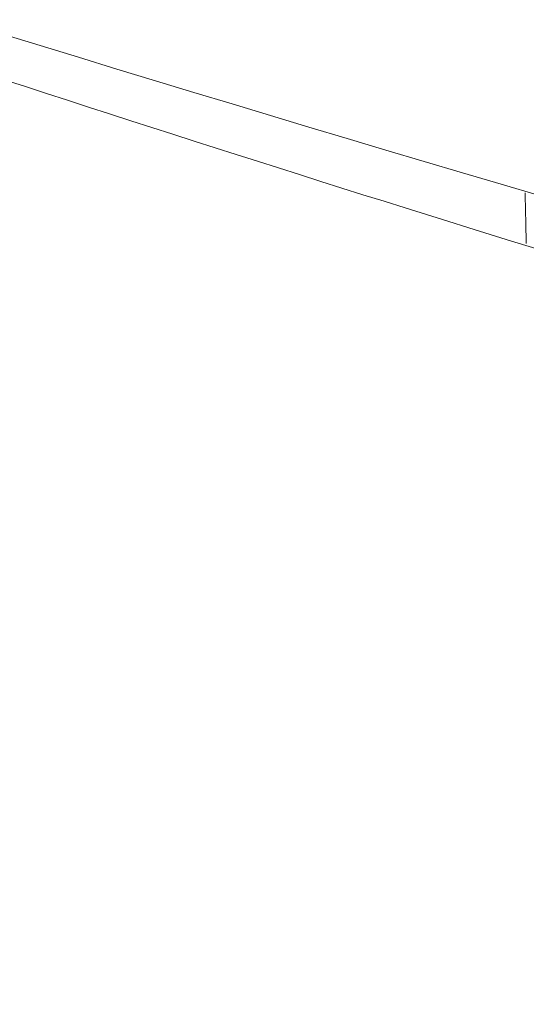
# Model space of a CAD drawing. Header units: millimetres. Extents: x 0 to 594, y 0 to 420.
# Tile 14 of 256: x 129.57 to 131.9, y 290.46 to 294.99. Entities that reach past the tile are written whole.
import ezdxf

# ---------------------------------------------------------------- set-up
doc = ezdxf.new("R2010")
doc.units = ezdxf.units.MM
doc.layers.add('1', color=7, linetype='Continuous', true_color=0xffffff)

msp = doc.modelspace()

# ---------------------------------------------------------------- linework, layer by layer
at = {"layer": '1', "color": 155, "linetype": 'Continuous', "lineweight": 18}
for points, knots in [([(112.2999, 299.7931), (112.8231, 299.4833), (113.3473, 299.1751), (114.3975, 298.5619), (114.9235, 298.2569), (115.9773, 297.6497), (116.505, 297.3475), (117.5619, 296.7456), (118.0911, 296.4459), (119.1507, 295.8487), (119.6812, 295.5512), (120.7433, 294.958), (121.2748, 294.6623), (122.3387, 294.0723), (122.8711, 293.778), (123.9364, 293.1903), (124.4693, 292.8969), (125.5355, 292.3106), (126.0688, 292.0177), (127.1352, 291.4318), (127.6684, 291.1388), (128.4678, 290.6988), (128.7343, 290.5521), (129.267, 290.2583), (129.5333, 290.1113), (130.3317, 289.6698), (130.8636, 289.3747), (131.6603, 288.9302), (131.9257, 288.7818), (132.456, 288.4842), (132.721, 288.3351), (133.2503, 288.0359), (133.5147, 287.8859), (134.0429, 287.5848), (134.3066, 287.4338), (134.8334, 287.1305), (135.0964, 286.9782), (135.6214, 286.6722), (135.8835, 286.5184), (136.4066, 286.2093), (136.6677, 286.0538), (137.1885, 285.741), (137.4483, 285.5836), (137.7073, 285.425)], [0, 0, 0, 0, 0.0625, 0.0625, 0.125, 0.125, 0.1875, 0.1875, 0.25, 0.25, 0.3125, 0.3125, 0.375, 0.375, 0.4375, 0.4375, 0.5, 0.5, 0.5625, 0.5625, 0.625, 0.625, 0.65625, 0.65625, 0.6875, 0.6875, 0.75, 0.75, 0.78125, 0.78125, 0.8125, 0.8125, 0.84375, 0.84375, 0.875, 0.875, 0.90625, 0.90625, 0.9375, 0.9375, 0.96875, 0.96875, 1, 1, 1, 1]), ([(112.2999, 299.7931), (112.8231, 299.4833), (113.3473, 299.1751), (114.3975, 298.5619), (114.9235, 298.2569), (115.9773, 297.6497), (116.505, 297.3475), (117.5619, 296.7456), (118.0911, 296.4459), (119.1507, 295.8487), (119.6812, 295.5512), (120.7433, 294.958), (121.2748, 294.6623), (122.3387, 294.0723), (122.8711, 293.778), (123.9364, 293.1903), (124.4693, 292.8969), (125.5355, 292.3106), (126.0688, 292.0177), (127.1352, 291.4318), (127.6684, 291.1388), (128.4678, 290.6988), (128.7343, 290.5521), (129.267, 290.2583), (129.5333, 290.1113), (130.3317, 289.6698), (130.8636, 289.3747), (131.6603, 288.9302), (131.9257, 288.7818), (132.456, 288.4842), (132.721, 288.3351), (133.2503, 288.0359), (133.5147, 287.8859), (134.0429, 287.5848), (134.3066, 287.4338), (134.8334, 287.1305), (135.0964, 286.9782), (135.6214, 286.6722), (135.8835, 286.5184), (136.4066, 286.2093), (136.6677, 286.0538), (137.1885, 285.741), (137.4483, 285.5836), (137.7073, 285.425)], [0, 0, 0, 0, 0.0625, 0.0625, 0.125, 0.125, 0.1875, 0.1875, 0.25, 0.25, 0.3125, 0.3125, 0.375, 0.375, 0.4375, 0.4375, 0.5, 0.5, 0.5625, 0.5625, 0.625, 0.625, 0.65625, 0.65625, 0.6875, 0.6875, 0.75, 0.75, 0.78125, 0.78125, 0.8125, 0.8125, 0.84375, 0.84375, 0.875, 0.875, 0.90625, 0.90625, 0.9375, 0.9375, 0.96875, 0.96875, 1, 1, 1, 1]), ([(117.6608, 299.0491), (121.3277, 297.611), (125.0401, 296.3176), (132.54, 293.9695), (136.4925, 292.8685), (140.4802, 291.8794), (140.6468, 291.8383)], [0, 0, 0, 0, 0.489335, 0.489335, 0.97867, 1, 1, 1, 1]), ([(144.0646, 290.5914), (144.0019, 290.6057), (141.801, 291.1109), (137.5184, 292.2723), (131.2415, 294.1126), (126.2194, 295.7986), (123.2956, 296.8766), (122.409, 297.2118)], [0, 0, 0, 0, 0.008489, 0.298063, 0.586595, 0.874228, 1, 1, 1, 1])]:
    msp.add_open_spline(points, degree=3, knots=knots, dxfattribs=at)
at = {"layer": '1', "color": 155, "linetype": 'Continuous', "lineweight": 13}
msp.add_open_spline([(131.9017, 293.9606), (131.9016, 293.9626), (131.9013, 293.9771), (131.9007, 294.0041), (131.8999, 294.0415), (131.8991, 294.079), (131.8982, 294.1165), (131.8974, 294.1541), (131.8969, 294.1798), (131.8966, 294.193), (131.8966, 294.1937)], degree=3, knots=[0, 0, 0, 0, 0.026282, 0.186865, 0.347568, 0.508392, 0.669337, 0.830402, 0.991587, 1, 1, 1, 1], dxfattribs=at)

doc.saveas('drawing.dxf')
